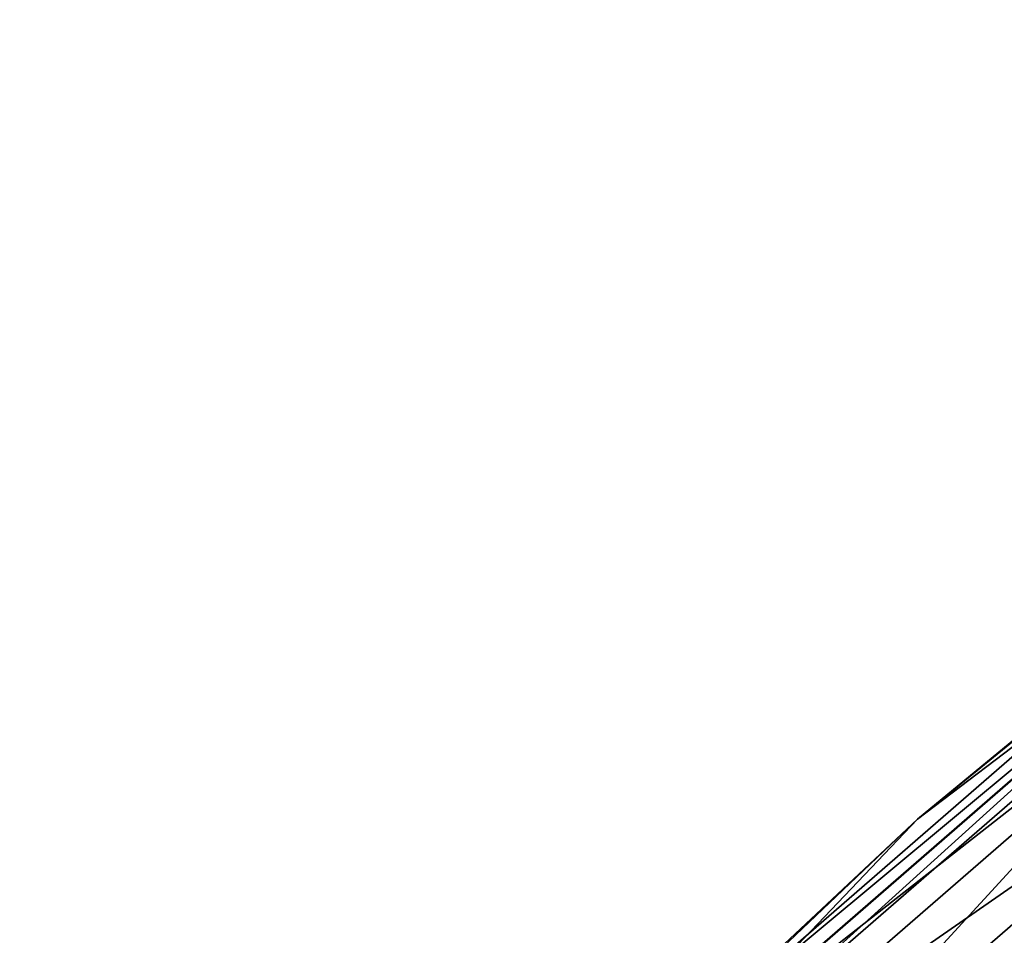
# Model space of a CAD drawing. Header units: inches. Extents: x -1 to 113, y -64 to 1.
# Tile 92 of 236: x 3.911 to 4.796, y -3.551 to -2.728. Entities that reach past the tile are written whole.
import ezdxf

# ---------------------------------------------------------------- set-up
doc = ezdxf.new("R2010")
doc.units = ezdxf.units.IN
doc.header["$MEASUREMENT"] = 0
doc.layers.add('AFUCH-3-STUP', color=5, linetype='Continuous')

msp = doc.modelspace()

# ---------------------------------------------------------------- meshes
at = {"layer": 'AFUCH-3-STUP'}
mesh = msp.add_polyface(dxfattribs=at)
corners = [(5.3057, -2.96195, 22.75818), (5.64098, -2.73991, 21.35528), (5.06564, -3.18213, 21.35528), (5.26439, -3.42554, 17.1635), (4.72235, -3.89632, 17.1635), (5.20355, -3.35103, 18.04092), (5.39371, -3.58391, 15.9084), (5.01217, -4.21001, 15.21175), (4.8611, -4.0465, 15.9084), (5.73203, -2.8658, 29.29526), (5.13978, -3.27293, 28.52909), (5.1639, -3.30248, 29.29526), (5.66303, -2.7704, 26.53828), (5.06586, -3.1824, 25.17878), (5.08944, -3.21128, 26.53828), (5.64974, -2.75203, 20.91425), (5.12822, -3.25877, 19.41129), (5.0751, -3.19371, 20.91425), (5.31735, -3.4904, 16.54545), (4.77917, -3.95782, 16.54545), (4.71797, -3.4464, 22.75818), (4.57624, -3.73818, 19.41129), (4.58865, -3.75161, 28.52909), (5.53451, -3.75635, 15.21175), (4.64439, -3.81195, 30.04063), (5.21934, -3.37037, 30.63346), (5.19174, -3.33656, 30.04063), (5.34178, -3.52032, 31.98248), (4.80538, -3.98619, 31.98248), (5.39057, -3.58007, 32.18219), (5.25279, -3.41134, 31.18163), (4.76571, -3.94325, 31.67543), (5.3048, -3.47503, 31.67543), (5.63214, -2.7277, 24.32132), (5.05611, -3.17046, 24.32132), (4.91676, -4.10674, 32.3081), (5.53139, -3.75253, 32.39074), (5.44558, -3.64744, 32.3081), (4.85773, -4.04285, 32.18219), (5.10591, -3.88811, 32.26581), (5.69896, -2.82008, 19.41129), (4.65706, -3.82566, 18.04092), (4.53463, -3.69315, 26.53828), (5.70967, -2.8349, 28.52909), (5.00882, -4.20639, 32.39074), (4.67401, -3.844, 30.63346), (4.61453, -3.77963, 29.29526)]
mesh.append_faces([[corners[k] for k in face] for face in [(35, 36, 37), (38, 39, 29), (29, 28, 38), (37, 39, 35), (27, 31, 28)]], dxfattribs={"vtx0": -1, "vtx1": -1})
mesh.append_faces([[corners[k] for k in face] for face in [(0, 1, 2), (3, 4, 5), (6, 7, 8), (9, 10, 11), (12, 13, 14), (15, 16, 17), (18, 8, 19), (6, 8, 18), (0, 2, 20), (16, 21, 17), (10, 22, 11), (23, 7, 6), (24, 25, 26), (30, 31, 32), (33, 0, 34), (34, 0, 20), (16, 40, 5), (5, 41, 16), (14, 42, 10), (43, 14, 10), (18, 19, 3), (3, 19, 4), (30, 25, 45), (33, 34, 13), (1, 17, 2), (32, 31, 27), (26, 11, 46)]], dxfattribs={"vtx0": -1, "vtx1": -1, "vtx2": -1})
mesh.append_faces([[corners[k] for k in face] for face in [(27, 28, 29), (44, 36, 35)]], dxfattribs={"vtx1": -1, "vtx2": -1})
mesh = msp.add_polyface(dxfattribs=at)
corners = [(4.71797, -3.4464, 22.75818), (4.5091, -3.66551, 21.35528), (4.15332, -3.97559, 22.75818), (4.58865, -3.75161, 28.52909), (4.00741, -4.32743, 28.52909), (4.61453, -3.77963, 29.29526), (3.92205, -4.24709, 21.35528), (4.50933, -3.66576, 25.17878), (3.9223, -4.24732, 25.17878), (4.53463, -3.69315, 26.53828), (4.57624, -3.73818, 19.41129), (3.9941, -4.3149, 19.41129), (4.51925, -3.67649, 20.91425), (4.06723, -4.38373, 30.04063), (4.67401, -3.844, 30.63346), (4.64439, -3.81195, 30.04063), (5.06586, -3.1824, 25.17878), (5.08944, -3.21128, 26.53828), (5.20355, -3.35103, 18.04092), (4.72235, -3.89632, 17.1635), (4.65706, -3.82566, 18.04092), (5.1639, -3.30248, 29.29526), (5.0751, -3.19371, 20.91425), (5.06564, -3.18213, 21.35528), (4.7099, -3.88285, 31.18163), (4.76571, -3.94325, 31.67543), (5.25279, -3.41134, 31.18163), (5.21934, -3.37037, 30.63346), (4.49887, -3.65443, 24.32132), (3.91107, -4.23675, 24.32132), (5.05611, -3.17046, 24.32132), (4.08083, -4.39653, 18.04092), (5.12822, -3.25877, 19.41129), (5.13978, -3.27293, 28.52909), (3.94945, -4.27288, 26.53828), (4.09901, -4.41364, 30.63346), (3.93294, -4.25734, 20.91425), (5.19174, -3.33656, 30.04063), (4.03519, -4.35357, 29.29526)]
mesh.append_faces([[corners[k] for k in face] for face in [(0, 1, 2), (3, 4, 5), (2, 1, 6), (7, 8, 9), (10, 11, 12), (13, 14, 15), (16, 7, 17), (18, 19, 20), (17, 7, 9), (21, 3, 5), (22, 10, 12), (0, 23, 1), (24, 25, 26), (14, 27, 15), (28, 2, 29), (28, 0, 2), (30, 0, 28), (20, 31, 10), (32, 20, 10), (33, 9, 3), (9, 34, 3), (26, 14, 24), (24, 14, 35), (30, 28, 16), (7, 29, 8), (16, 28, 7), (28, 29, 7), (22, 12, 23), (23, 12, 1), (12, 36, 1), (1, 36, 6), (37, 5, 15), (15, 5, 38)]], dxfattribs={"vtx0": -1, "vtx1": -1, "vtx2": -1})

doc.saveas('drawing.dxf')
